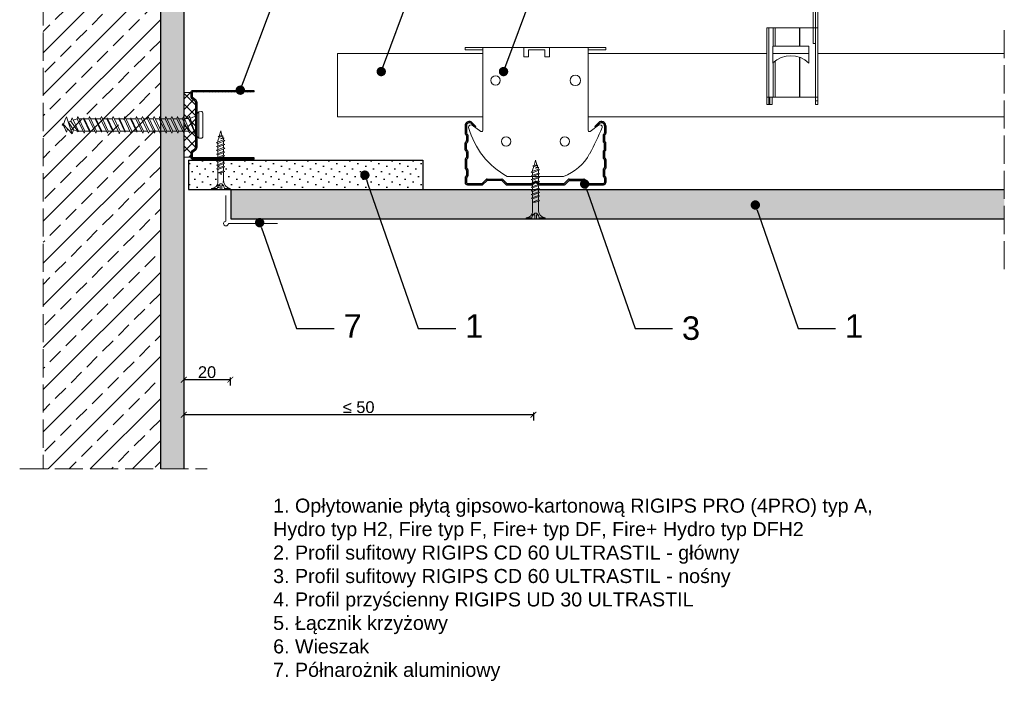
# Model space of a CAD drawing. Header units: millimetres. Extents: x 1985 to 2405, y 1188 to 1630.
# Tile 1 of 2: x 1985 to 2405, y 1188 to 1470. Entities that reach past the tile are written whole.
import ezdxf
from ezdxf import colors
from ezdxf.entities.mleader import LeaderData, LeaderLine
from ezdxf.math import Vec2, Vec3

# ---------------------------------------------------------------- set-up
doc = ezdxf.new("R2010")
doc.units = ezdxf.units.MM
doc.linetypes.add('ACAD_ISO02W100', pattern=[15, 12, -3])
for name, color, linetype, lineweight in [('_RIGIPS AKCESORIA', 7, 'Continuous', 18), ('_RIGIPS G-K', 7, 'Continuous', 25), ('_RIGIPS PROFIL', 7, 'Continuous', 18), ('KRESKOWANIE', 7, 'Continuous', 9), ('OPISY', 7, 'Continuous', 9), ('PRZERYWANA', 7, 'ACAD_ISO02W100', 9), ('WYMIARY', 7, 'Continuous', 25)]:
    doc.layers.add(name, color=color, linetype=linetype, lineweight=lineweight)
doc.styles.get("Standard").update_dxf_attribs({"font": 'arial.ttf'})
doc.dimstyles.new('ISO-25', dxfattribs={"dimtxt": 5, "dimasz": 2.5, "dimexe": 2.5, "dimexo": 0.625, "dimtad": 1, "dimtxsty": 'Standard', "dimblk": 'ARCHTICK', "dimcen": 2.5, "dimadec": 0, "dimazin": 0, "dimtfac": 1, "dimtmove": 0, "dimatfit": 3, "dimfxl": 1, "dimfxlon": 1, "dimarcsym": 0})

# ---------------------------------------------------------------- blocks, each defined once
blk = doc.blocks.new('TN 25')
at = {"layer": '_RIGIPS AKCESORIA'}
for p, q in [((0, -0.84), (0, 7.16)), ((0, 7.16), (0.46, 7.16)), ((0.46, 4.78), (0, 4.78)), ((0.46, 7.16), (0.46, 4.78)), ((1.77, 3.5), (1.77, 4.2)), ((3.02, 4.46), (8.47, 4.46)), ((7.12, 4.46), (7.12, 3.18)), ((8.03, 2.01), (7.12, 4.46)), ((8.47, 4.46), (8.79, 5)), ((9.61, 1.51), (8.47, 4.46)), ((8.79, 5), (9.93, 2.01)), ((9, 4.46), (10.1, 4.46)), ((10.1, 4.46), (10.41, 5)), ((11.23, 1.51), (10.1, 4.46)), ((10.41, 5), (11.56, 2.01)), ((10.62, 4.46), (11.67, 4.46)), ((11.67, 4.46), (11.99, 5)), ((12.81, 1.51), (11.67, 4.46)), ((11.99, 5), (13.14, 2.01)), ((12.2, 4.46), (13.21, 4.46)), ((13.21, 4.46), (13.52, 5)), ((14.34, 1.51), (13.21, 4.46)), ((13.52, 5), (14.67, 2.01)), ((13.73, 4.46), (14.8, 4.46)), ((14.8, 4.46), (15.12, 5)), ((15.94, 1.51), (14.8, 4.46)), ((15.12, 5), (16.26, 2.01)), ((15.33, 4.46), (16.42, 4.46)), ((16.42, 4.46), (16.73, 5)), ((17.55, 1.51), (16.42, 4.46)), ((16.73, 5), (17.88, 2.01)), ((16.94, 4.46), (17.99, 4.46)), ((17.99, 4.46), (18.31, 5)), ((19.13, 1.51), (17.99, 4.46)), ((18.31, 5), (19.45, 2.01)), ((18.52, 4.46), (19.68, 4.46)), ((19.68, 4.46), (20, 5)), ((20.82, 1.51), (19.68, 4.46)), ((20, 5), (21.14, 2.01)), ((20.21, 4.46), (20.7, 4.46)), ((20.7, 4.46), (22.28, 3.98)), ((22.28, 3.98), (22.56, 4.37)), ((22.56, 4.37), (23.03, 2.71)), ((0, 3.5), (1.77, 3.5)), ((0, 2.83), (1.77, 2.83)), ((0.46, 1.64), (0, 1.64)), ((0.46, -0.84), (0.46, 1.64)), ((1.77, 2.83), (1.77, 2.18)), ((7.49, 2.01), (3.55, 2.01)), ((7.12, 3.18), (7.65, 1.53)), ((7.65, 1.53), (8.03, 2.01)), ((9.41, 2.01), (8.03, 2.01)), ((9.93, 2.01), (9.61, 1.51)), ((11.04, 2.01), (9.93, 2.01)), ((11.56, 2.01), (11.23, 1.51)), ((12.61, 2.01), (11.56, 2.01)), ((13.14, 2.01), (12.81, 1.51)), ((14.15, 2.01), (13.14, 2.01)), ((14.67, 2.01), (14.34, 1.51)), ((15.74, 2.01), (14.67, 2.01)), ((16.26, 2.01), (15.94, 1.51)), ((17.36, 2.01), (16.26, 2.01)), ((17.88, 2.01), (17.55, 1.51)), ((18.93, 2.01), (17.88, 2.01)), ((19.45, 2.01), (19.13, 1.51)), ((19.45, 2.01), (20.62, 2.01)), ((21.14, 2.01), (20.82, 1.51)), ((21.14, 2.01), (21.81, 2.12)), ((21.85, 1.83), (21.67, 3.28)), ((21.67, 3.28), (22.14, 2.4)), ((22.14, 2.4), (21.85, 1.83)), ((22.7, 2.36), (22.14, 2.4)), ((22.7, 2.36), (22.28, 3.98)), ((23.03, 2.71), (22.7, 2.36)), ((22.71, 3.85), (25, 3.24)), ((25, 3.24), (23.03, 2.71)), ((0, -0.84), (0.46, -0.84))]:
    blk.add_line(p, q, dxfattribs=at)
for centre, major_axis, ratio, start_param, end_param in [((3.09, 7.67), (0.17, 3.2), 0.826134, 1.773653, 3.180586), ((-0.04, 0.9), (0, 3.93), 0.848176, -0.720942, -0.151112), ((3.37, -1.57), (0.28, 3.57), 0.832181, 0.035984, 1.430787), ((-2.73, 15.91), (0, 14.76), 0.848176, 3.399396, 3.475072), ((0.59, 4.62), (0, 2.81), 0.848176, 3.475072, 3.862535), ((1.66, 3.18), (0, 0.895), 0.848176, -1.552777, -0.720942), ((1.66, 3.18), (0, 0.895), 0.848176, 3.862535, 4.730408)]:
    blk.add_ellipse(centre, major_axis=major_axis, ratio=ratio, start_param=start_param, end_param=end_param, dxfattribs=at)
blk = doc.blocks.new('CD 60 ULTRASTIL')
h = blk.add_hatch()
h.set_pattern_fill('ANSI31', color=256, scale=0.3, style=0)
h.paths.add_polyline_path([(542.88, 684.5, -0.302776), (543.49, 684.5), (544.54, 683.79, 0.148069), (544.85, 683.7), (555.42, 683.7, 0.198912), (555.81, 683.86), (557.38, 685.44, -0.198912), (557.77, 685.6), (563.59, 685.6, -0.198912), (563.98, 685.44), (565.55, 683.86, 0.198912), (565.94, 683.7), (572.18, 683.7, 0.414214), (573.18, 684.7), (573.18, 686.74, 0.198912), (573.02, 687.12), (572.74, 687.4, -0.198912), (572.58, 687.79), (572.58, 689.87, -0.198912), (572.74, 690.26), (573.02, 690.54, 0.198912), (573.18, 690.93), (573.18, 694.47, 0.198912), (573.02, 694.86), (572.74, 695.14, -0.198912), (572.58, 695.53), (572.58, 697.61, -0.198912), (572.74, 698), (573.02, 698.28, 0.198912), (573.18, 698.67), (573.18, 701.47, 0.198912), (573.02, 701.86), (572.74, 702.14, -0.198912), (572.58, 702.53), (572.58, 704.61, -0.198912), (572.74, 705), (573.02, 705.28, 0.198912), (573.18, 705.67), (573.18, 708.9, 0.666128), (570.12, 710.18), (568.55, 708.63), (568.93, 708.24), (570.5, 709.79, -0.666128), (572.63, 708.9), (572.63, 705.9, -0.198912), (572.47, 705.51), (572.19, 705.23, 0.198912), (572.03, 704.84), (572.03, 702.3, 0.198912), (572.19, 701.91), (572.47, 701.63, -0.198912), (572.63, 701.25), (572.63, 698.9, -0.198912), (572.47, 698.51), (572.19, 698.23, 0.198912), (572.03, 697.84), (572.03, 695.3, 0.198912), (572.19, 694.91), (572.47, 694.63, -0.198912), (572.63, 694.25), (572.63, 691.16, -0.198912), (572.47, 690.77), (572.19, 690.49, 0.198912), (572.03, 690.1), (572.03, 687.56, 0.198912), (572.19, 687.17), (572.47, 686.9, -0.198912), (572.63, 686.51), (572.63, 684.7, -0.414214), (572.18, 684.25), (566.17, 684.25, -0.198912), (565.78, 684.41), (564.2, 685.99, 0.198912), (563.82, 686.15), (557.55, 686.15, 0.198912), (557.16, 685.99), (555.58, 684.41, -0.198912), (555.19, 684.25), (545.01, 684.25, -0.148069), (544.71, 684.34), (543.49, 685.16, 0.302776), (542.88, 685.16), (541.65, 684.34, -0.148069), (541.35, 684.25), (531.17, 684.25, -0.198912), (530.78, 684.41), (529.2, 685.99, 0.198912), (528.82, 686.15), (522.55, 686.15, 0.198912), (522.16, 685.99), (520.58, 684.41, -0.198912), (520.19, 684.25), (514.18, 684.25, -0.414214), (513.73, 684.7), (513.73, 686.51, -0.198912), (513.89, 686.9), (514.17, 687.17, 0.198912), (514.33, 687.56), (514.33, 690.1, 0.198912), (514.17, 690.49), (513.89, 690.77, -0.198912), (513.73, 691.16), (513.73, 694.25, -0.198912), (513.89, 694.63), (514.17, 694.91, 0.198912), (514.33, 695.3), (514.33, 697.84, 0.198912), (514.17, 698.23), (513.89, 698.51, -0.198912), (513.73, 698.9), (513.73, 701.25, -0.198912), (513.89, 701.63), (514.17, 701.91, 0.198912), (514.33, 702.3), (514.33, 704.84, 0.198912), (514.17, 705.23), (513.89, 705.51, -0.198912), (513.73, 705.9), (513.73, 708.9, -0.666128), (515.86, 709.79), (517.43, 708.24), (517.81, 708.63), (516.25, 710.18, 0.666128), (513.18, 708.9), (513.18, 705.67, 0.198912), (513.34, 705.28), (513.62, 705, -0.198912), (513.78, 704.61), (513.78, 702.53, -0.198912), (513.62, 702.14), (513.34, 701.86, 0.198912), (513.18, 701.47), (513.18, 698.67, 0.198912), (513.34, 698.28), (513.62, 698, -0.198912), (513.78, 697.61), (513.78, 695.53, -0.198912), (513.62, 695.14), (513.34, 694.86, 0.198912), (513.18, 694.47), (513.18, 690.93, 0.198912), (513.34, 690.54), (513.62, 690.26, -0.198912), (513.78, 689.87), (513.78, 687.79, -0.198912), (513.62, 687.4), (513.34, 687.12, 0.198912), (513.18, 686.74), (513.18, 684.7, 0.414214), (514.18, 683.7), (520.42, 683.7, 0.198912), (520.81, 683.86), (522.38, 685.44, -0.198912), (522.77, 685.6), (528.59, 685.6, -0.198912), (528.98, 685.44), (530.55, 683.86, 0.198912), (530.94, 683.7), (541.51, 683.7, 0.148069), (541.82, 683.79)])
for p, q in [((516.25, 710.18), (517.81, 708.63)), ((570.12, 710.18), (568.55, 708.63)), ((513.18, 708.9), (513.18, 705.67)), ((513.73, 708.9), (513.73, 705.9)), ((515.86, 709.79), (517.43, 708.24)), ((517.43, 708.24), (517.81, 708.63)), ((568.93, 708.24), (568.55, 708.63)), ((570.5, 709.79), (568.93, 708.24)), ((572.63, 708.9), (572.63, 705.9)), ((573.18, 708.9), (573.18, 705.67)), ((513.18, 698.67), (513.18, 701.47)), ((513.34, 705.28), (513.62, 705)), ((513.34, 701.86), (513.62, 702.14)), ((513.78, 704.61), (513.78, 702.53)), ((513.89, 705.51), (514.17, 705.23)), ((513.89, 701.63), (514.17, 701.91)), ((514.33, 704.84), (514.33, 702.3)), ((572.03, 704.84), (572.03, 702.3)), ((572.47, 705.51), (572.19, 705.23)), ((572.47, 701.63), (572.19, 701.91)), ((572.58, 704.61), (572.58, 702.53)), ((573.02, 705.28), (572.74, 705)), ((573.02, 701.86), (572.74, 702.14)), ((573.18, 698.67), (573.18, 701.47)), ((513.34, 698.28), (513.62, 698)), ((513.73, 698.9), (513.73, 701.25)), ((513.78, 697.61), (513.78, 695.53)), ((513.89, 698.51), (514.17, 698.23)), ((514.33, 697.84), (514.33, 695.3)), ((572.03, 697.84), (572.03, 695.3)), ((572.47, 698.51), (572.19, 698.23)), ((572.58, 697.61), (572.58, 695.53)), ((572.63, 698.9), (572.63, 701.25)), ((573.02, 698.28), (572.74, 698)), ((513.18, 694.47), (513.18, 690.93)), ((513.34, 694.86), (513.62, 695.14)), ((513.73, 694.25), (513.73, 691.16)), ((513.89, 694.63), (514.17, 694.91)), ((572.47, 694.63), (572.19, 694.91)), ((572.63, 694.25), (572.63, 691.16)), ((573.02, 694.86), (572.74, 695.14)), ((573.18, 694.47), (573.18, 690.93)), ((513.34, 690.54), (513.62, 690.26)), ((513.78, 689.87), (513.78, 687.79)), ((513.89, 690.77), (514.17, 690.49)), ((514.33, 690.1), (514.33, 687.56)), ((572.03, 690.1), (572.03, 687.56)), ((572.47, 690.77), (572.19, 690.49)), ((572.58, 689.87), (572.58, 687.79)), ((573.02, 690.54), (572.74, 690.26)), ((513.18, 686.74), (513.18, 684.7)), ((513.34, 687.12), (513.62, 687.4)), ((513.73, 686.51), (513.73, 684.7)), ((513.89, 686.9), (514.17, 687.17)), ((520.58, 684.41), (522.16, 685.99)), ((520.81, 683.86), (522.38, 685.44)), ((522.55, 686.15), (528.82, 686.15)), ((528.59, 685.6), (522.77, 685.6)), ((530.55, 683.86), (528.98, 685.44)), ((530.78, 684.41), (529.2, 685.99)), ((541.65, 684.34), (542.88, 685.16)), ((544.71, 684.34), (543.49, 685.16)), ((555.58, 684.41), (557.16, 685.99)), ((555.81, 683.86), (557.38, 685.44)), ((557.55, 686.15), (563.82, 686.15)), ((557.77, 685.6), (563.59, 685.6)), ((565.55, 683.86), (563.98, 685.44)), ((565.78, 684.41), (564.2, 685.99)), ((572.47, 686.9), (572.19, 687.17)), ((572.63, 686.51), (572.63, 684.7)), ((573.02, 687.12), (572.74, 687.4)), ((573.18, 686.74), (573.18, 684.7)), ((514.18, 684.25), (520.19, 684.25)), ((514.18, 683.7), (520.42, 683.7)), ((530.94, 683.7), (541.51, 683.7)), ((531.17, 684.25), (541.35, 684.25)), ((541.82, 683.79), (542.88, 684.5)), ((544.54, 683.79), (543.49, 684.5)), ((544.85, 683.7), (555.42, 683.7)), ((545.01, 684.25), (555.19, 684.25)), ((565.94, 683.7), (572.18, 683.7)), ((566.17, 684.25), (572.18, 684.25))]:
    blk.add_line(p, q)
for centre, radius, start, end in [((514.98, 708.9), 1.8, 45.3251, 180), ((514.98, 708.9), 1.25, 45.3251, 180), ((571.38, 708.9), 1.8, 360, 134.6749), ((571.38, 708.9), 1.25, 360, 134.6749), ((513.73, 705.67), 0.55, 180, 225), ((514.28, 705.9), 0.55, 180, 225), ((572.08, 705.9), 0.55, 315, 0), ((572.63, 705.67), 0.55, 315, 0), ((513.73, 701.47), 0.55, 135, 180), ((513.23, 704.61), 0.55, 0, 45), ((513.23, 702.53), 0.55, 315, 0), ((514.28, 701.25), 0.55, 135, 180), ((513.78, 704.84), 0.55, 0, 45), ((513.78, 702.3), 0.55, 315, 0), ((572.58, 704.84), 0.55, 135, 180), ((572.58, 702.3), 0.55, 180, 225), ((572.08, 701.25), 0.55, 0, 45), ((573.13, 704.61), 0.55, 135, 180), ((573.13, 702.53), 0.55, 180, 225), ((572.63, 701.47), 0.55, 0, 45), ((513.73, 698.67), 0.55, 180, 225), ((513.23, 697.61), 0.55, 360, 45), ((514.28, 698.9), 0.55, 180, 225), ((513.78, 697.84), 0.55, 0, 45), ((572.58, 697.84), 0.55, 135, 180), ((572.08, 698.9), 0.55, 315, 0), ((573.13, 697.61), 0.55, 135, 180), ((572.63, 698.67), 0.55, 315, 0), ((513.73, 694.47), 0.55, 135, 180), ((513.23, 695.53), 0.55, 315, 0), ((514.28, 694.25), 0.55, 135, 180), ((513.78, 695.3), 0.55, 315, 0), ((572.58, 695.3), 0.55, 180, 225), ((572.08, 694.25), 0.55, 0, 45), ((573.13, 695.53), 0.55, 180, 225), ((572.63, 694.47), 0.55, 0, 45), ((513.73, 690.93), 0.55, 180, 225), ((513.23, 689.87), 0.55, 0, 45), ((514.28, 691.16), 0.55, 180, 225), ((513.78, 690.1), 0.55, 360, 45), ((572.58, 690.1), 0.55, 135, 180), ((572.08, 691.16), 0.55, 315, 0), ((573.13, 689.87), 0.55, 135, 180), ((572.63, 690.93), 0.55, 315, 0), ((513.73, 686.74), 0.55, 135, 180), ((514.18, 684.7), 1, 180, 270), ((513.23, 687.79), 0.55, 315, 0), ((514.28, 686.51), 0.55, 135, 180), ((514.18, 684.7), 0.45, 180, 270), ((513.78, 687.56), 0.55, 315, 360), ((522.55, 685.6), 0.55, 90, 135), ((522.77, 685.05), 0.55, 90, 135), ((528.59, 685.05), 0.55, 45, 90), ((528.82, 685.6), 0.55, 45, 90), ((543.18, 684.7), 0.55, 56.3099, 123.6901), ((557.55, 685.6), 0.55, 90, 135), ((557.77, 685.05), 0.55, 90, 135), ((563.59, 685.05), 0.55, 45, 90), ((563.82, 685.6), 0.55, 45, 90), ((572.58, 687.56), 0.55, 180, 225), ((572.18, 684.7), 1, 270, 0), ((572.18, 684.7), 1, 270, 360), ((572.18, 684.7), 0.45, 270, 360), ((572.08, 686.51), 0.55, 360, 45), ((573.13, 687.79), 0.55, 180, 225), ((572.63, 686.74), 0.55, 360, 45), ((520.19, 684.8), 0.55, 270, 315), ((520.42, 684.25), 0.55, 270, 315), ((530.94, 684.25), 0.55, 225, 270), ((531.17, 684.8), 0.55, 225, 270), ((541.35, 684.8), 0.55, 270, 303.6901), ((541.51, 684.25), 0.55, 270, 303.6901), ((543.18, 684.04), 0.55, 56.3099, 123.6901), ((544.85, 684.25), 0.55, 236.3099, 270), ((545.01, 684.8), 0.55, 236.3099, 270), ((555.19, 684.8), 0.55, 270, 315), ((555.42, 684.25), 0.55, 270, 315), ((565.94, 684.25), 0.55, 225, 270), ((566.17, 684.8), 0.55, 225, 270)]:
    blk.add_arc(centre, radius, start, end)
blk = doc.blocks.new('Lacznik krzyzowy (widok2)')
at = {"layer": '_RIGIPS AKCESORIA'}
for p, q in [((94.8, 91.5, 218.36), (94.8, 90.5, 218.36)), ((94.8, 91.5, 218.36), (154.8, 91.5, 218.36)), ((94.8, 90.5, 218.36), (102.3, 90.5, 218.36)), ((102.3, 56.15, 218.36), (102.3, 91.5, 218.36)), ((119.8, 91.5, 218.36), (119.8, 87.5, 218.36)), ((130.8, 91.5, 218.36), (119.8, 91.5, 218.36)), ((121.8, 87.5, 218.36), (121.8, 90.5, 218.36)), ((121.8, 90.5, 218.36), (128.85, 90.5, 218.36)), ((128.85, 90.5, 218.36), (128.85, 87.5, 218.36)), ((130.85, 91.5, 218.36), (130.85, 87.5, 218.36)), ((147.3, 91.5, 218.36), (147.3, 56.15, 218.36)), ((154.8, 90.5, 218.36), (147.3, 90.5, 218.36)), ((154.8, 91.5, 218.36), (154.8, 90.5, 218.36)), ((119.8, 87.5, 218.36), (121.8, 87.5, 218.36)), ((128.85, 87.5, 218.36), (130.85, 87.5, 218.36)), ((97.87, 58.35, 218.36), (101.51, 55.74, 218.36)), ((148.09, 55.74, 218.36), (151.73, 58.35, 218.36)), ((136.8, 36.5, 218.36), (112.81, 36.5, 218.36))]:
    blk.add_line(p, q, dxfattribs=at)
for centre, radius in [((107.8, 77.5, 218.36), 2), ((141.8, 77.5, 218.36), 2.24), ((112.3, 51.5, 218.36), 2), ((137.3, 51.5, 218.36), 2)]:
    blk.add_circle(centre, radius, dxfattribs=at)
for centre, radius, start, end in [((97.29, 57.53, 218.36), 1, 122.1388, 189.8152), ((129.23, 66.45, 218.36), 34.16, 195.4351, 241.2658), ((97.29, 57.53, 218.36), 1, 54.4623, 122.1388), ((101.8, 56.15, 218.36), 0.5, 234.4623, 0), ((147.8, 56.15, 218.36), 0.5, 180, 305.5377), ((20.47, 114.78, 218.36), 144.71, 331.7398, 336.6225), ((152.32, 57.53, 218.36), 1, 350.1848, 125.5377), ((129.12, 56.49, 218.36), 21.41, 291.013, 331.4749)]:
    blk.add_arc(centre, radius, start, end, dxfattribs=at)
blk = doc.blocks.new('wieszak noniuszowy bok')
at = {"layer": '_RIGIPS AKCESORIA', "lineweight": 0}
for p, q in [((1390.98, 5092.86), (1390.98, 5179.86)), ((1392.48, 5181.36), (1399.98, 5181.36)), ((1399.98, 5024.65), (1399.98, 5181.36)), ((1399.98, 5129.95), (1399.97, 5129.95)), ((1399.98, 5129.95), (1401, 5129.95)), ((1401, 5129.95), (1401, 5024.65)), ((1401, 5129.95), (1401, 5129.95)), ((1398.54, 5126.58), (1398.54, 5123.65)), ((1399.98, 5126.06), (1399.98, 5102.02)), ((1401.42, 5126.58), (1401.42, 5123.65)), ((1398.96, 5122.28), (1399.98, 5122.28)), ((1398.96, 5122.28), (1399.98, 5122.28)), ((1398.96, 5122.28), (1398.96, 5050.72)), ((1399.98, 5116.66), (1401, 5116.66)), ((1399.98, 5116.63), (1399.98, 5116.66)), ((1399.98, 5116.66), (1399.98, 5116.63)), ((1399.98, 5116.62), (1399.98, 5116.63)), ((1399.98, 5116.63), (1399.98, 5116.56)), ((1399.98, 5116.55), (1399.98, 5116.63)), ((1399.98, 5116.63), (1399.98, 5116.55)), ((1399.98, 5116.55), (1399.98, 5116.62)), ((1399.98, 5116.56), (1399.98, 5116.43)), ((1399.98, 5116.42), (1399.98, 5116.55)), ((1399.98, 5116.41), (1399.98, 5116.55)), ((1399.98, 5116.55), (1399.98, 5116.41)), ((1399.98, 5116.43), (1399.98, 5116.25)), ((1399.98, 5116.24), (1399.98, 5116.42)), ((1399.98, 5116.21), (1399.98, 5116.41)), ((1399.98, 5116.41), (1399.98, 5116.21)), ((1399.98, 5116.25), (1399.98, 5116.01)), ((1399.98, 5116), (1399.98, 5116.24)), ((1399.98, 5115.97), (1399.98, 5116.21)), ((1399.98, 5116.21), (1399.98, 5115.97)), ((1399.98, 5116.01), (1399.98, 5115.74)), ((1399.98, 5115.71), (1399.98, 5116)), ((1399.98, 5115.69), (1399.98, 5115.97)), ((1399.98, 5115.97), (1399.98, 5115.69)), ((1399.98, 5115.74), (1399.98, 5115.41)), ((1399.98, 5115.38), (1399.98, 5115.71)), ((1399.98, 5115.37), (1399.98, 5115.69)), ((1399.98, 5115.69), (1399.98, 5115.37)), ((1399.98, 5115.41), (1399.98, 5115.05)), ((1399.98, 5115.02), (1399.98, 5115.38)), ((1399.98, 5115.02), (1399.98, 5115.37)), ((1399.98, 5115.37), (1399.98, 5115.02)), ((1399.98, 5115.05), (1399.98, 5114.67)), ((1399.98, 5114.65), (1399.98, 5115.02)), ((1399.98, 5114.64), (1399.98, 5115.02)), ((1399.98, 5115.02), (1399.98, 5114.64)), ((1399.98, 5114.67), (1399.98, 5114.28)), ((1399.98, 5114.25), (1399.98, 5114.65)), ((1399.98, 5114.25), (1399.98, 5114.64)), ((1399.98, 5114.64), (1399.98, 5114.25)), ((1399.98, 5114.28), (1399.98, 5113.88)), ((1399.98, 5113.85), (1399.98, 5114.25)), ((1399.98, 5113.84), (1399.98, 5114.25)), ((1399.98, 5114.25), (1399.98, 5113.84)), ((1399.98, 5113.88), (1399.98, 5113.48)), ((1399.98, 5113.46), (1399.98, 5113.85)), ((1399.98, 5113.84), (1399.98, 5113.44)), ((1399.98, 5113.44), (1399.98, 5113.84)), ((1399.98, 5113.48), (1399.98, 5113.1)), ((1399.98, 5113.07), (1399.98, 5113.46)), ((1399.98, 5113.44), (1399.98, 5113.06)), ((1399.98, 5113.06), (1399.98, 5113.44)), ((1399.98, 5113.1), (1399.98, 5112.75)), ((1399.98, 5112.72), (1399.98, 5113.07)), ((1399.98, 5113.06), (1399.98, 5112.68)), ((1399.98, 5112.68), (1399.98, 5113.06)), ((1399.98, 5112.75), (1399.98, 5112.42)), ((1399.98, 5112.4), (1399.98, 5112.72)), ((1399.98, 5112.68), (1399.98, 5112.33)), ((1399.98, 5112.33), (1399.98, 5112.68)), ((1399.98, 5112.42), (1399.98, 5112.14)), ((1399.98, 5112.12), (1399.98, 5112.4)), ((1399.98, 5112.33), (1399.98, 5112)), ((1399.98, 5112), (1399.98, 5112.33)), ((1399.98, 5112.14), (1399.98, 5111.9)), ((1399.98, 5111.89), (1399.98, 5112.12)), ((1399.98, 5112), (1399.98, 5111.72)), ((1399.98, 5111.72), (1399.98, 5112)), ((1399.98, 5111.9), (1399.98, 5111.72)), ((1399.98, 5111.72), (1399.98, 5111.89)), ((1399.98, 5111.72), (1399.98, 5111.6)), ((1399.98, 5111.59), (1399.98, 5111.72)), ((1399.98, 5111.72), (1399.98, 5111.48)), ((1399.98, 5111.48), (1399.98, 5111.72)), ((1399.98, 5111.6), (1399.98, 5111.54)), ((1399.98, 5111.53), (1399.98, 5111.59)), ((1399.98, 5111.54), (1399.98, 5111.53)), ((1399.98, 5111.48), (1399.98, 5111.29)), ((1399.98, 5111.29), (1399.98, 5111.48)), ((1399.98, 5111.29), (1399.98, 5111.15)), ((1399.98, 5111.15), (1399.98, 5111.29)), ((1399.98, 5111.15), (1399.98, 5111.06)), ((1399.98, 5111.06), (1399.98, 5111.15)), ((1399.98, 5111.06), (1399.98, 5111.04)), ((1399.98, 5111.04), (1399.98, 5111.06)), ((1399.98, 5111.04), (1401, 5111.04)), ((1398.54, 5106.42), (1398.54, 5103.49)), ((1401.42, 5106.42), (1401.42, 5103.49)), ((1399.98, 5102.02), (1399.98, 5102.1)), ((1399.98, 5091.36), (1392.48, 5091.36)), ((1400.98, 5057.36), (1379.24, 5057.36)), ((1379.24, 5057.36), (1379.24, 5024.65)), ((1380.12, 5057.36), (1380.12, 5024.65)), ((1381.9, 5057.36), (1381.9, 5049.5)), ((1382.79, 5057.36), (1382.79, 5049.5)), ((1393.13, 5057.36), (1393.13, 5049.5)), ((1393.4, 5057.36), (1393.4, 5049.5)), ((1400.98, 5057.36), (1401, 5057.36)), ((1401, 5057.36), (1400.98, 5057.36)), ((1381.81, 5042.35), (1381.81, 5049.5)), ((1397.14, 5049.5), (1381.81, 5049.5)), ((1397.14, 5042.35), (1397.14, 5049.5)), ((1398.96, 5050.72), (1399.98, 5050.72)), ((1393.13, 5044.79), (1393.13, 5027.72)), ((1393.4, 5044.69), (1393.4, 5027.72)), ((1381.9, 5042.43), (1381.9, 5027.72)), ((1382.79, 5043.18), (1382.79, 5027.72)), ((1379.24, 5027.72), (1401, 5027.72)), ((1380.57, 5027.72), (1380.57, 5024.65)), ((1381.46, 5024.65), (1381.46, 5027.72)), ((1379.24, 5024.65), (1381.46, 5024.65)), ((1399.98, 5026.19), (1401, 5026.19)), ((1401, 5024.65), (1399.98, 5024.65))]:
    blk.add_line(p, q, dxfattribs=at)
at = {"layer": '_RIGIPS AKCESORIA'}
for p, q in [((1397.92, 5125.12), (1402.03, 5125.12)), ((1397.92, 5104.96), (1402.03, 5104.96))]:
    blk.add_line(p, q, dxfattribs=at)
for centre, radius in [((1394.98, 5176.36), 1.5), ((1394.98, 5171.36), 1.5), ((1394.98, 5166.36), 1.5), ((1394.98, 5161.36), 1.5), ((1394.98, 5156.36), 1.5), ((1394.98, 5151.36), 1.5), ((1394.98, 5146.36), 1.5), ((1394.98, 5141.36), 1.5), ((1394.98, 5136.36), 1.5), ((1394.98, 5131.36), 1.5), ((1394.98, 5126.36), 1.5), ((1399.98, 5125.12), 2.06), ((1394.98, 5121.36), 1.5), ((1394.98, 5116.36), 1.5), ((1394.98, 5111.36), 1.5), ((1394.98, 5106.36), 1.5), ((1399.98, 5104.96), 2.06), ((1394.98, 5101.36), 1.5), ((1394.98, 5096.36), 1.5)]:
    blk.add_circle(centre, radius, dxfattribs=at)
at = {"layer": '_RIGIPS AKCESORIA', "lineweight": 0}
for centre, start, end in [((1392.48, 5179.86), 90, 180), ((1392.48, 5092.86), 180, 270)]:
    blk.add_arc(centre, 1.5, start, end, dxfattribs=at)
at = {"layer": '_RIGIPS AKCESORIA'}
blk.add_arc((1389.48, 5034.29), 11.12, 46.445, 133.4017, dxfattribs=at)
blk = doc.blocks.new('UD 30 ULTRASTIL')
h = blk.add_hatch()
h.set_pattern_fill('ANSI31', color=256, scale=0.3, style=0)
h.paths.add_polyline_path([(684.71, 712.9), (658.51, 712.9, 0.414214), (657.71, 712.1), (657.71, 710.25, 0.236068), (658.03, 709.61), (659.39, 708.59, -0.236068), (659.71, 707.95), (659.71, 688.65, -0.236068), (659.39, 688.01), (658.03, 686.99, 0.236068), (657.71, 686.35), (657.71, 684.5, 0.414214), (658.51, 683.7), (684.71, 683.7), (684.71, 684.25), (658.51, 684.25, -0.414214), (658.26, 684.5), (658.26, 686.35, -0.236068), (658.36, 686.55), (659.72, 687.57, 0.236068), (660.26, 688.65), (660.26, 707.95, 0.236068), (659.72, 709.03), (658.36, 710.05, -0.236068), (658.26, 710.25), (658.26, 712.1, -0.414214), (658.51, 712.35), (684.71, 712.35)])
for p, q in [((657.71, 712.1), (657.71, 710.25)), ((658.26, 712.1), (658.26, 710.25)), ((659.72, 709.03), (658.36, 710.05)), ((684.71, 712.9), (658.51, 712.9)), ((684.71, 712.35), (658.51, 712.35)), ((684.71, 712.35), (684.71, 712.9)), ((659.39, 708.59), (658.03, 709.61)), ((659.71, 707.95), (659.71, 688.65)), ((660.26, 707.95), (660.26, 688.65)), ((657.71, 686.35), (657.71, 684.5)), ((659.39, 688.01), (658.03, 686.99)), ((658.26, 686.35), (658.26, 684.5)), ((659.72, 687.57), (658.36, 686.55)), ((684.71, 684.25), (658.51, 684.25)), ((684.71, 683.7), (658.51, 683.7)), ((684.71, 683.7), (684.71, 684.25))]:
    blk.add_line(p, q)
for centre, radius, start, end in [((658.51, 712.1), 0.8, 90, 180), ((658.51, 710.25), 0.8, 180, 233.1301), ((658.51, 712.1), 0.25, 90, 180), ((658.51, 710.25), 0.25, 180, 233.1301), ((658.91, 707.95), 0.8, 0, 53.1301), ((658.91, 707.95), 1.35, 0, 53.1301), ((658.51, 686.35), 0.8, 126.8699, 180), ((658.51, 686.35), 0.25, 126.8699, 180), ((658.91, 688.65), 0.8, 306.8699, 0), ((658.91, 688.65), 1.35, 306.8699, 0), ((658.51, 684.5), 0.8, 180, 270), ((658.51, 684.5), 0.25, 180, 270)]:
    blk.add_arc(centre, radius, start, end)
blk = doc.blocks.new('kolek beton 65')
at = {"layer": '_RIGIPS AKCESORIA'}
for p, q in [((-68.91, -931.37), (-69.76, -932.23)), ((-69.76, -932.23), (-69.76, -941.73)), ((-67.81, -931.28), (-68.91, -931.37)), ((-68.91, -942.59), (-68.91, -931.37)), ((-67.26, -942.18), (-67.26, -931.78)), ((-126.91, -936.37), (-127.26, -936.98)), ((-127.02, -936.57), (-125.7, -939.37)), ((-125.41, -940.08), (-126.91, -936.37)), ((-125.96, -934.72), (-126.69, -936.74)), ((-125.3, -933.58), (-125.96, -934.72)), ((-122.91, -940.73), (-125.3, -933.58)), ((-123.47, -935.41), (-124.54, -935.85)), ((-122.3, -939.04), (-124.54, -935.85)), ((-122.93, -933.94), (-123.47, -935.41)), ((-123.47, -935.41), (-120.37, -939.96)), ((-120.25, -939.63), (-122.93, -933.94)), ((-120.86, -934.33), (-122.44, -934.98)), ((-120.81, -934.33), (-120.86, -934.33)), ((-120.48, -933.42), (-120.81, -934.33)), ((-117.85, -940.54), (-120.81, -934.33)), ((-117.51, -939.63), (-120.48, -933.42)), ((-118.08, -934.33), (-120.05, -934.33)), ((-117.93, -933.94), (-118.08, -934.33)), ((-118.08, -934.33), (-115.39, -940.02)), ((-115.25, -939.63), (-117.93, -933.94)), ((-115.81, -934.33), (-117.73, -934.33)), ((-115.48, -933.42), (-115.81, -934.33)), ((-112.85, -940.54), (-115.81, -934.33)), ((-112.51, -939.63), (-115.48, -933.42)), ((-113.08, -934.33), (-115.05, -934.33)), ((-112.93, -933.94), (-113.08, -934.33)), ((-113.08, -934.33), (-110.39, -940.02)), ((-110.25, -939.63), (-112.93, -933.94)), ((-110.81, -934.33), (-112.73, -934.33)), ((-110.48, -933.42), (-110.81, -934.33)), ((-110.48, -933.42), (-110.81, -934.33)), ((-108.28, -939.63), (-110.81, -934.33)), ((-107.85, -940.54), (-110.81, -934.33)), ((-107.51, -939.63), (-110.48, -933.42)), ((-108.08, -934.33), (-110.05, -934.33)), ((-107.51, -939.63), (-110.05, -934.33)), ((-107.93, -933.94), (-108.08, -934.33)), ((-108.08, -934.33), (-105.39, -940.02)), ((-105.25, -939.63), (-107.93, -933.94)), ((-105.81, -934.33), (-107.73, -934.33)), ((-105.48, -933.42), (-105.81, -934.33)), ((-102.85, -940.54), (-105.81, -934.33)), ((-102.51, -939.63), (-105.48, -933.42)), ((-103.08, -934.33), (-105.05, -934.33)), ((-102.93, -933.94), (-103.08, -934.33)), ((-103.08, -934.33), (-100.39, -940.02)), ((-100.25, -939.63), (-102.93, -933.94)), ((-100.81, -934.33), (-102.73, -934.33)), ((-100.48, -933.42), (-100.81, -934.33)), ((-97.85, -940.54), (-100.81, -934.33)), ((-97.51, -939.63), (-100.48, -933.42)), ((-98.08, -934.33), (-100.05, -934.33)), ((-97.93, -933.94), (-98.08, -934.33)), ((-98.08, -934.33), (-95.39, -940.02)), ((-95.25, -939.63), (-97.93, -933.94)), ((-95.81, -934.33), (-97.73, -934.33)), ((-95.48, -933.42), (-95.81, -934.33)), ((-92.85, -940.54), (-95.81, -934.33)), ((-92.51, -939.63), (-95.48, -933.42)), ((-93.31, -934.33), (-95.05, -934.33)), ((-92.98, -933.42), (-93.31, -934.33)), ((-90.35, -940.54), (-93.31, -934.33)), ((-90.01, -939.63), (-92.98, -933.42)), ((-90.81, -934.33), (-92.55, -934.33)), ((-90.48, -933.42), (-90.81, -934.33)), ((-87.85, -940.54), (-90.81, -934.33)), ((-87.51, -939.63), (-90.48, -933.42)), ((-88.31, -934.33), (-90.05, -934.33)), ((-87.98, -933.42), (-88.31, -934.33)), ((-85.35, -940.54), (-88.31, -934.33)), ((-85.01, -939.63), (-87.98, -933.42)), ((-85.81, -934.33), (-87.55, -934.33)), ((-85.48, -933.42), (-85.81, -934.33)), ((-82.85, -940.54), (-85.81, -934.33)), ((-82.51, -939.63), (-85.48, -933.42)), ((-83.31, -934.33), (-85.05, -934.33)), ((-82.98, -933.42), (-83.31, -934.33)), ((-80.35, -940.54), (-83.31, -934.33)), ((-80.01, -939.63), (-82.98, -933.42)), ((-80.81, -934.33), (-82.55, -934.33)), ((-80.48, -933.42), (-80.81, -934.33)), ((-77.85, -940.54), (-80.81, -934.33)), ((-77.51, -939.63), (-80.48, -933.42)), ((-80.05, -934.33), (-78.31, -934.33)), ((-77.98, -933.42), (-78.31, -934.33)), ((-75.35, -940.54), (-78.31, -934.33)), ((-75.01, -939.63), (-77.98, -933.42)), ((-75.81, -934.33), (-77.55, -934.33)), ((-75.47, -933.37), (-75.81, -934.33)), ((-72.85, -940.54), (-75.81, -934.33)), ((-75.47, -933.37), (-72.61, -939.89)), ((-72.91, -933.23), (-73.27, -934.2)), ((-73.27, -934.2), (-70.43, -940.67)), ((-70.43, -940.67), (-72.91, -933.23)), ((-126.9, -936.83), (-127.26, -936.98)), ((-126.72, -937.2), (-127.26, -936.98)), ((-126.69, -936.74), (-126.75, -936.77)), ((-126.69, -936.74), (-122.91, -940.73)), ((-124.89, -938.64), (-125.41, -940.08)), ((-122.3, -939.04), (-122.91, -940.73)), ((-120.86, -939.63), (-122.3, -939.04)), ((-120.6, -939.63), (-120.86, -939.63)), ((-120.25, -939.63), (-120.37, -939.96)), ((-118.28, -939.63), (-120.25, -939.63)), ((-117.51, -939.63), (-117.85, -940.54)), ((-115.58, -939.63), (-117.51, -939.63)), ((-115.25, -939.63), (-115.39, -940.02)), ((-113.28, -939.63), (-115.25, -939.63)), ((-112.51, -939.63), (-112.85, -940.54)), ((-110.6, -939.63), (-112.51, -939.63)), ((-110.25, -939.63), (-110.39, -940.02)), ((-108.28, -939.63), (-110.25, -939.63)), ((-107.51, -939.63), (-107.85, -940.54)), ((-107.51, -939.63), (-107.85, -940.54)), ((-105.6, -939.63), (-107.51, -939.63)), ((-105.25, -939.63), (-105.39, -940.02)), ((-103.28, -939.63), (-105.25, -939.63)), ((-102.51, -939.63), (-102.91, -940.73)), ((-100.6, -939.63), (-102.51, -939.63)), ((-100.25, -939.63), (-100.41, -940.08)), ((-98.28, -939.63), (-100.25, -939.63)), ((-97.51, -939.63), (-97.85, -940.54)), ((-95.6, -939.63), (-97.51, -939.63)), ((-95.25, -939.63), (-95.39, -940.02)), ((-93.28, -939.63), (-95.25, -939.63)), ((-92.51, -939.63), (-92.85, -940.54)), ((-90.78, -939.63), (-92.51, -939.63)), ((-90.01, -939.63), (-90.35, -940.54)), ((-88.28, -939.63), (-90.01, -939.63)), ((-87.51, -939.63), (-87.85, -940.54)), ((-85.78, -939.63), (-87.51, -939.63)), ((-85.01, -939.63), (-85.35, -940.54)), ((-83.28, -939.63), (-85.01, -939.63)), ((-82.51, -939.63), (-82.85, -940.54)), ((-80.78, -939.63), (-82.51, -939.63)), ((-80.01, -939.63), (-80.35, -940.54)), ((-78.28, -939.63), (-80.01, -939.63)), ((-77.51, -939.63), (-77.85, -940.54)), ((-77.51, -939.63), (-75.78, -939.63)), ((-75.01, -939.63), (-75.35, -940.54)), ((-72.61, -939.89), (-72.85, -940.54)), ((-68.91, -942.59), (-69.76, -941.73)), ((-67.81, -942.68), (-68.91, -942.59))]:
    blk.add_line(p, q, dxfattribs=at)
for centre, radius, start, end in [((-70.76, -932.33), 1, 297.387, 0.1192), ((-67.76, -931.78), 0.5, 0, 95), ((-74.88, -924.33), 10, 269.0428, 279.2887), ((-74.88, -924.33), 10, 282.9916, 297.2521), ((-74.88, -949.63), 10, 80.5289, 90.7633), ((-74.88, -949.63), 10, 62.7479, 76.8682), ((-70.76, -941.63), 1, 359.8807, 62.6128), ((-67.76, -942.18), 0.5, 265, 360)]:
    blk.add_arc(centre, radius, start, end, dxfattribs=at)
blk = doc.blocks.new('polnaroznik')
at = {"layer": '_RIGIPS AKCESORIA'}
for p, q in [((429.5, 44.15), (429.5, 55.15)), ((430.5, 56.15), (451.5, 56.15))]:
    blk.add_line(p, q, dxfattribs=at)
blk.add_arc((429.5, 56.15), 1, 0, 270, dxfattribs=at)
blk = doc.blocks.new('_Dot')
at = {"color": 0, "linetype": 'ByBlock', "lineweight": -2}
blk.add_line((-0.5, 0), (-1, 0), dxfattribs=at)
at = {"color": 0, "linetype": 'ByBlock', "const_width": 0.5}
blk.add_lwpolyline([(-0.25, 0, 1), (0.25, 0, 1)], format="xyb", close=True, dxfattribs=at)
blk = doc.blocks.new('_ArchTick')
at = {"color": 0, "linetype": 'ByBlock', "const_width": 0.15}
blk.add_lwpolyline([(-0.5, -0.5), (0.5, 0.5)], dxfattribs=at)
blk = doc.blocks.new('*D25')
at = {"layer": 'Defpoints', "color": 0, "transparency": 16777216}
for p in [(2055.2, 1400.95), (2204.37, 1400.5), (2055.2, 1302.02)]:
    blk.add_point(p, dxfattribs=at)
at = {"layer": 'WYMIARY', "color": 0, "lineweight": -2, "transparency": 16777216}
for p, q in [((2055.2, 1303.02), (2055.2, 1299.52)), ((2204.37, 1302.02), (2055.2, 1302.02)), ((2204.37, 1303.02), (2204.37, 1299.52))]:
    blk.add_line(p, q, dxfattribs=at)
at = {"layer": 'WYMIARY', "color": 0, "lineweight": -2, "transparency": 16777216, "xscale": 2.5, "yscale": 2.5, "zscale": 2.5, "rotation": 180}
blk.add_blockref('_ArchTick', (2055.2, 1302.02), dxfattribs=at)
at = {"layer": 'WYMIARY', "color": 0, "lineweight": -2, "transparency": 16777216, "xscale": 2.5, "yscale": 2.5, "zscale": 2.5}
blk.add_blockref('_ArchTick', (2204.37, 1302.02), dxfattribs=at)
at = {"layer": 'WYMIARY', "color": 0, "transparency": 16777216, "insert": (2129.79, 1305.2), "char_height": 5, "attachment_point": 5}
blk.add_mtext('≤ 50', dxfattribs=at)
blk = doc.blocks.new('*D26')
at = {"layer": 'Defpoints', "color": 0, "transparency": 16777216}
for p in [(2055.2, 1415.88), (2075.04, 1398.05), (2055.2, 1316.95)]:
    blk.add_point(p, dxfattribs=at)
at = {"layer": 'WYMIARY', "color": 0, "lineweight": -2, "transparency": 16777216}
for p, q in [((2055.2, 1317.95), (2055.2, 1314.45)), ((2075.04, 1316.95), (2055.2, 1316.95)), ((2075.04, 1317.95), (2075.04, 1314.45))]:
    blk.add_line(p, q, dxfattribs=at)
at = {"layer": 'WYMIARY', "color": 0, "lineweight": -2, "transparency": 16777216, "xscale": 2.5, "yscale": 2.5, "zscale": 2.5, "rotation": 180}
blk.add_blockref('_ArchTick', (2055.2, 1316.95), dxfattribs=at)
at = {"layer": 'WYMIARY', "color": 0, "lineweight": -2, "transparency": 16777216, "xscale": 2.5, "yscale": 2.5, "zscale": 2.5}
blk.add_blockref('_ArchTick', (2075.04, 1316.95), dxfattribs=at)
at = {"layer": 'WYMIARY', "color": 0, "transparency": 16777216, "insert": (2065.12, 1320.13), "char_height": 5, "attachment_point": 5}
blk.add_mtext('20', dxfattribs=at)

msp = doc.modelspace()

# ---------------------------------------------------------------- hatches: boundary and pattern name
at = {"layer": '_RIGIPS AKCESORIA'}
h = msp.add_hatch(dxfattribs=at)
h.set_pattern_fill('ANSI37', color=256, style=0)
h.set_pattern_definition([(45, (0, -16.95), (-2.245064, 2.245064), []), (135, (0, -16.95), (-2.245064, -2.245064), [])])
h.paths.add_polyline_path([(2060.203, 1435.251, 0.236068), (2059.883, 1435.891), (2058.523, 1436.911, -0.236068), (2058.203, 1437.551), (2058.203, 1439.401), (2055.203, 1439.401), (2055.203, 1411.801), (2058.203, 1411.801), (2058.203, 1413.651, -0.236068), (2058.523, 1414.291), (2059.883, 1415.311, 0.236068), (2060.203, 1415.951)])
at = {"layer": '_RIGIPS G-K'}
h = msp.add_hatch(dxfattribs=at)
h.set_pattern_fill('DOTS', color=256, scale=2, angle=225, style=0)
h.set_pattern_definition([(225, (0, 11.6), (1.122532, -3.367596), [0, -3.175])])
h.paths.add_polyline_path([(2157.203, 1410.551), (2057.203, 1410.551), (2057.203, 1398.051), (2157.203, 1398.051)])
h = msp.add_hatch(dxfattribs=at)
h.set_pattern_fill('DOTS', color=256, scale=2, angle=225, style=0)
h.set_pattern_definition([(225, (485, -0.9), (1.122532, -3.367596), [0, -3.175])])
h.paths.add_polyline_path([(2405.203, 1385.551), (2405.203, 1398.051), (2075.203, 1398.051), (2075.203, 1385.551)])
at = {"layer": 'KRESKOWANIE'}
h = msp.add_hatch(dxfattribs=at)
h.set_pattern_fill('ANSI33', color=256, scale=2, angle=180, style=0)
h.paths.add_polyline_path([(2045.203, 1629.951), (1995.203, 1629.951), (1995.203, 1278.951), (2045.203, 1278.951)])
h = msp.add_hatch(dxfattribs=at)
h.set_pattern_fill('AR-SAND', color=256, scale=0.1, style=0)
h.paths.add_polyline_path([(2055.203, 1629.951), (2045.203, 1629.951), (2045.203, 1278.951), (2055.203, 1278.951)])

# ---------------------------------------------------------------- linework, layer by layer
for p, q in [((2045.203, 1629.951), (2045.203, 1278.951)), ((2055.203, 1629.951), (2055.203, 1278.951))]:
    msp.add_line(p, q)
at = {"layer": '_RIGIPS AKCESORIA'}
for p, q in [((2058.203, 1439.401), (2055.203, 1439.401)), ((2058.203, 1411.801), (2055.203, 1411.801))]:
    msp.add_line(p, q, dxfattribs=at)
at = {"layer": '_RIGIPS G-K'}
for p, q in [((2057.203, 1410.551), (2157.203, 1410.551)), ((2057.203, 1410.551), (2057.203, 1398.051)), ((2157.203, 1410.551), (2157.203, 1398.051)), ((2057.203, 1398.051), (2405.203, 1398.051)), ((2075.203, 1398.051), (2075.203, 1385.551)), ((2075.203, 1385.551), (2405.203, 1385.551))]:
    msp.add_line(p, q, dxfattribs=at)
at = {"layer": '_RIGIPS PROFIL'}
for p, q in [((2182.703, 1456.051), (2120.753, 1456.051)), ((2120.753, 1456.051), (2120.753, 1429.051)), ((2303.89, 1456.051), (2227.703, 1456.051)), ((2321.789, 1456.051), (2306.461, 1456.051)), ((2405.203, 1456.051), (2325.654, 1456.051)), ((2182.703, 1429.051), (2120.753, 1429.051)), ((2405.203, 1429.051), (2227.703, 1429.051))]:
    msp.add_line(p, q, dxfattribs=at)
at = {"layer": 'PRZERYWANA'}
for p, q in [((1995.203, 1629.951), (1995.203, 1278.951)), ((2405.203, 1466.051), (2405.203, 1363.951)), ((1985.203, 1278.951), (2065.203, 1278.951))]:
    msp.add_line(p, q, dxfattribs=at)

# ---------------------------------------------------------------- block references
for name, p in [('wieszak noniuszowy bok', (924.65, -3590.358)), ('Lacznik krzyzowy (widok2)', (2080.402, 1367.082, -218.356)), ('UD 30 ULTRASTIL', (1400.489, 727.3)), ('CD 60 ULTRASTIL', (1662.023, 716.35))]:
    msp.add_blockref(name, p)
at = {"layer": '_RIGIPS AKCESORIA'}
msp.add_blockref('kolek beton 65', (2130.515, 2362.581), dxfattribs=at)
at = {"layer": '_RIGIPS AKCESORIA', "rotation": 90}
for p in [(2074.205, 1398.051), (2208.447, 1385.551)]:
    msp.add_blockref('TN 25', p, dxfattribs=at)
at = {"layer": '_RIGIPS AKCESORIA', "xscale": -1, "rotation": 180}
msp.add_blockref('polnaroznik', (1643.702, 1439.701), dxfattribs=at)

# ---------------------------------------------------------------- texts
at = {"insert": (2093.317, 1266.237), "char_height": 6, "width": 255.46609, "attachment_point": 1}
msp.add_mtext('1. Opłytowanie płytą gipsowo-kartonową RIGIPS PRO (4PRO) typ A, Hydro typ H2, Fire typ F, Fire+ typ DF, Fire+ Hydro typ DFH2\\P2. Profil sufitowy RIGIPS CD 60 ULTRASTIL - główny\\P3. Profil sufitowy RIGIPS CD 60 ULTRASTIL - nośny\\P4. Profil przyścienny RIGIPS UD 30 ULTRASTIL\\P5. Łącznik krzyżowy\\P6. Wieszak\\P7. Półnarożnik aluminiowy', dxfattribs=at)

# ---------------------------------------------------------------- dimensions: what is measured, and where the dimension line sits
at = {"layer": 'WYMIARY'}
for base, p1, p2, text, picture, middle in [((2055.203, 1316.954), (2075.04, 1398.051), (2055.203, 1415.881), '20', '*D26', (2065.122, 1320.132)), ((2055.203, 1302.021), (2204.37, 1400.496), (2055.203, 1400.948), '≤ 50', '*D25', (2129.787, 1305.199))]:
    dim = msp.add_linear_dim(base=base, p1=p1, p2=p2, text=text, dimstyle='ISO-25', override={"dimtad": 3, "dimtmove": 2}, dxfattribs=at)
    dim.commit()
    dim.dimension.update_dxf_attribs({"geometry": picture, "text_midpoint": middle})

# ---------------------------------------------------------------- leaders
at = {"layer": 'OPISY'}
ml = msp.add_multileader_mtext('Standard', dxfattribs=at)
ml.set_content('4', color=256)
ml.set_leader_properties()
ml.set_arrow_properties(name='DOT')
ml.build(insert=Vec2(0, 0))
ctx = ml.context
ctx.base_point, ctx.char_height, ctx.landing_gap_size, ctx.plane_origin = Vec3(2119.03, 1503.505), 10, 4, Vec3(1926.441, 1647.164)
notes = []
notes.append((ctx, [(0, (1, 1, 0), (2103.03, 1503.505), (1, 0), 16, [(0, [(2079.304, 1440.417)], 0, [])])]))
ctx.mtext.insert, ctx.mtext.flow_direction = Vec3(2123.03, 1509.505), 5
ml = msp.add_multileader_mtext('Standard', dxfattribs=at)
ml.set_content('2', color=256)
ml.set_leader_properties()
ml.set_arrow_properties(name='DOT')
ml.build(insert=Vec2(0, 0))
ctx = ml.context
ctx.base_point, ctx.char_height, ctx.landing_gap_size, ctx.plane_origin = Vec3(2175.964, 1503.505), 10, 4, Vec3(1983.375, 1647.164)
notes.append((ctx, [(0, (1, 1, 0), (2159.964, 1503.505), (1, 0), 16, [(0, [(2139.427, 1448.353)], 0, [])])]))
ctx.mtext.insert, ctx.mtext.flow_direction = Vec3(2179.964, 1509.505), 5
ml = msp.add_multileader_mtext('Standard', dxfattribs=at)
ml.set_content('5', color=256)
ml.set_leader_properties()
ml.set_arrow_properties(name='DOT')
ml.build(insert=Vec2(0, 0))
ctx = ml.context
ctx.base_point, ctx.char_height, ctx.landing_gap_size, ctx.plane_origin = Vec3(2228.125, 1503.505), 10, 4, Vec3(2035.536, 1647.164)
notes.append((ctx, [(0, (1, 1, 0), (2212.125, 1503.505), (1, 0), 16, [(0, [(2191.588, 1448.353)], 0, [])])]))
ctx.mtext.insert, ctx.mtext.flow_direction = Vec3(2232.125, 1508.59), 5
ml = msp.add_multileader_mtext('Standard', dxfattribs=at)
ml.set_content('1', color=256)
ml.set_leader_properties()
ml.set_arrow_properties(name='DOT')
ml.build(insert=Vec2(0, 0))
ctx = ml.context
ctx.base_point, ctx.char_height, ctx.landing_gap_size, ctx.plane_origin = Vec3(2171.21, 1338.841), 10, 4, Vec3(1978.621, 1195.182)
notes.append((ctx, [(0, (1, 1, 0), (2155.21, 1338.841), (1, 0), 16, [(0, [(2132.444, 1404.17)], 0, [])])]))
ctx.mtext.insert, ctx.mtext.flow_direction = Vec3(2175.21, 1344.841), 5
ml = msp.add_multileader_mtext('Standard', dxfattribs=at)
ml.set_content('3', color=256)
ml.set_leader_properties()
ml.set_arrow_properties(name='DOT')
ml.build(insert=Vec2(0, 0))
ctx = ml.context
ctx.base_point, ctx.char_height, ctx.landing_gap_size, ctx.plane_origin = Vec3(2263.681, 1338.841), 10, 4, Vec3(2071.092, 1195.182)
notes.append((ctx, [(0, (1, 1, 0), (2247.681, 1338.841), (1, 0), 16, [(0, [(2226.204, 1400.403)], 0, [])])]))
ctx.mtext.insert, ctx.mtext.flow_direction = Vec3(2267.681, 1343.93), 5
ml = msp.add_multileader_mtext('Standard', dxfattribs=at)
ml.set_content('1', color=256)
ml.set_leader_properties()
ml.set_arrow_properties(name='DOT')
ml.build(insert=Vec2(0, 0))
ctx = ml.context
ctx.base_point, ctx.char_height, ctx.landing_gap_size, ctx.plane_origin = Vec3(2333.232, 1338.841), 10, 4, Vec3(2140.643, 1195.182)
notes.append((ctx, [(0, (1, 1, 0), (2317.232, 1338.841), (1, 0), 16, [(0, [(2298.998, 1391.448)], 0, [])])]))
ctx.mtext.insert, ctx.mtext.flow_direction = Vec3(2337.232, 1344.841), 5
ml = msp.add_multileader_mtext('Standard', dxfattribs=at)
ml.set_content('7', color=256)
ml.set_leader_properties()
ml.set_arrow_properties(name='DOT')
ml.build(insert=Vec2(0, 0))
ctx = ml.context
ctx.base_point, ctx.char_height, ctx.landing_gap_size, ctx.plane_origin = Vec3(2119.347, 1338.841), 10, 4, Vec3(1926.758, 1195.182)
notes.append((ctx, [(0, (1, 1, 0), (2103.347, 1338.841), (1, 0), 16, [(0, [(2087.564, 1383.926)], 0, [])])]))
ctx.mtext.insert, ctx.mtext.flow_direction = Vec3(2123.347, 1344.841), 5
for ctx, leaders in notes:
    for number, flags, end, landing, length, lines in leaders:
        leader = LeaderData()
        leader.index, (leader.has_last_leader_line, leader.has_dogleg_vector, leader.attachment_direction) = number, flags
        leader.last_leader_point, leader.dogleg_vector, leader.dogleg_length = Vec3(end), Vec3(landing), length
        for number, points, colour, breaks in lines:
            line = LeaderLine()
            line.index, line.vertices, line.color, line.breaks = number, Vec3.list(points), colors.encode_raw_color(colour), breaks
            leader.lines.append(line)
        ctx.leaders.append(leader)

doc.saveas('drawing.dxf')
